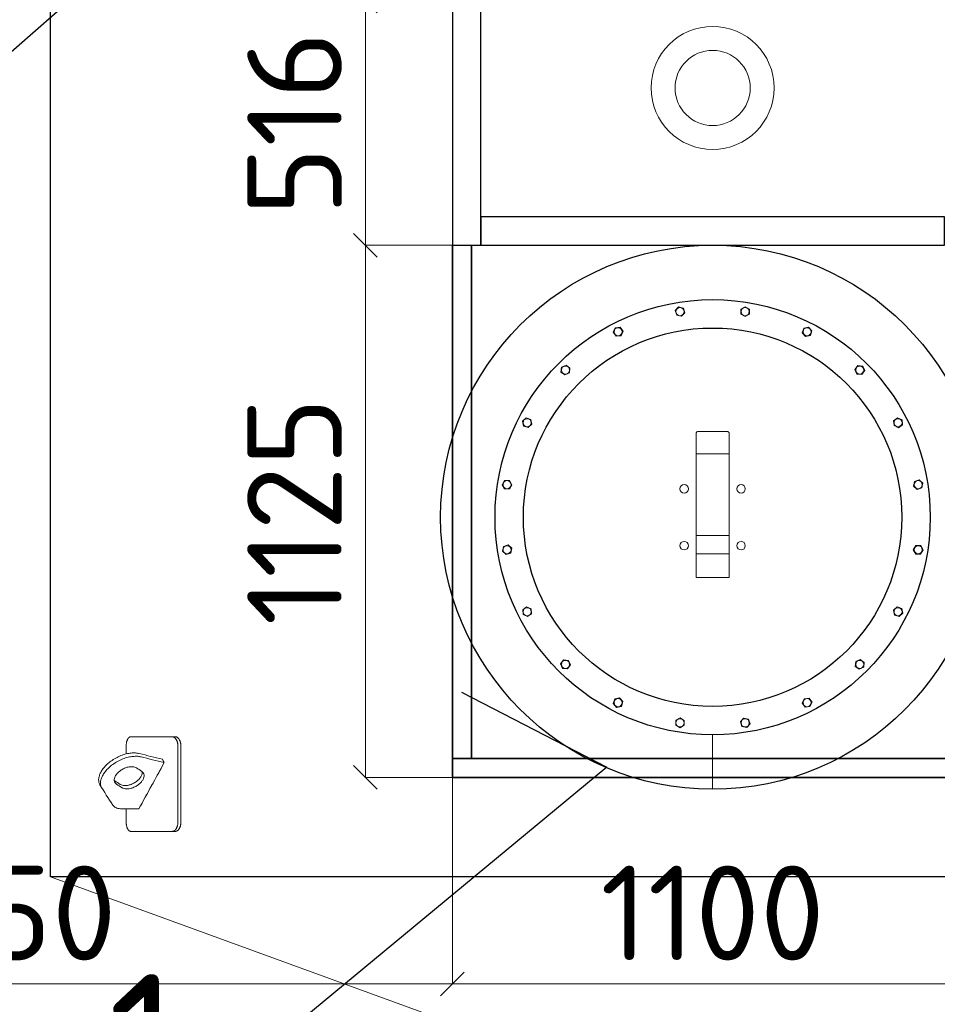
# Model space of a CAD drawing. Header units: millimetres. Extents: x -34827 to 118056, y 11959 to 116489.
# Tile 11 of 105: x -26276 to -24336, y 96156 to 98238. Entities that reach past the tile are written whole.
import ezdxf
from ezdxf import colors
from ezdxf.entities.mleader import LeaderData, LeaderLine
from ezdxf.math import Vec2, Vec3

# ---------------------------------------------------------------- set-up
doc = ezdxf.new("R2010")
doc.units = ezdxf.units.MM
doc.linetypes.add('K5LT32775', pattern=[0])
doc.layers.add('SV-DIM-MECH', color=7, linetype='Continuous')
doc.layers.add('Резервуар', color=7, linetype='Continuous')
doc.layers.add('Размеры', color=7, linetype='Continuous', lineweight=15)
doc.styles.get("Standard").update_dxf_attribs({"font": 'isocpeur.ttf'})
doc.styles.add('Геннадий 1000', font='isocpeur.ttf', dxfattribs={"height": 300})
doc.dimstyles.new('Размер 1000', dxfattribs={"dimtxt": 300, "dimasz": 50, "dimexe": 0.18, "dimexo": 0.0625, "dimgap": 50, "dimtad": 1, "dimdec": 0, "dimrnd": 1, "dimzin": 0, "dimdsep": 46, "dimtxsty": 'Standard', "dimblk": 'OBLIQUE', "dimcen": -0.09, "dimclrd": 5, "dimclre": 5, "dimclrt": 5, "dimadec": 0, "dimazin": 0, "dimtfac": 1, "dimtdec": 0, "dimtofl": 0, "dimtmove": 0, "dimatfit": 3, "dimldrblk": 'OBLIQUE', "dimfxl": 1, "dimtolj": 1, "dimtzin": 0, "dimlwd": 13, "dimlwe": 13, "dimarcsym": 0})

# ---------------------------------------------------------------- blocks, each defined once
blk = doc.blocks.new('*U81')
at = {"layer": 'Резервуар', "lineweight": 20}
blk.add_lwpolyline([(-3.2, 9.9), (7, 7.7), (10.2, -2.2), (3.2, -9.9), (-7, -7.7), (-10.2, 2.2), (-3.2, 9.9)], dxfattribs=at)
at = {"layer": 'Резервуар', "color": 5, "lineweight": 20}
blk.add_circle((0, 0), 8.55, dxfattribs=at)
blk = doc.blocks.new('*U82')
at = {"layer": 'Резервуар', "color": 0, "linetype": 'ByBlock', "lineweight": -2, "transparency": 16777216}
blk.add_blockref('*U81', (964799.1, -2833937.4), dxfattribs=at)
for p, rotation in [((964936.8, -2833937.4), 341.9999999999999), ((964668.2, -2833980), 17.99999999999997), ((965067.7, -2833980), 323.9999999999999), ((964556.9, -2834060.9), 36), ((965179.1, -2834060.9), 306), ((964475.9, -2834172.3), 54), ((965260, -2834172.3), 288), ((964433.4, -2834303.2), 72), ((965302.6, -2834303.2), 269.9999999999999), ((965302.6, -2834440.8), 251.9999999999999), ((964433.4, -2834440.8), 90), ((964475.9, -2834571.8), 108), ((965260, -2834571.8), 234), ((964556.9, -2834683.1), 126), ((965179.1, -2834683.1), 216), ((964668.2, -2834764), 144), ((965067.7, -2834764), 197.9999999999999), ((964799.1, -2834806.6), 162), ((964936.8, -2834806.6), 180)]:
    blk.add_blockref('*U81', p, dxfattribs=dict(at, rotation=rotation))
blk = doc.blocks.new('_Oblique')
at = {"color": 0, "linetype": 'ByBlock', "lineweight": -2}
blk.add_line((-0.5, -0.5), (0.5, 0.5), dxfattribs=at)
blk = doc.blocks.new('*D183')
at = {"layer": 'Defpoints', "color": 0, "transparency": 16777216}
for p in [(-27311.4, 98277.2), (-18711.4, 98277.2), (-18711.4, 95113.5)]:
    blk.add_point(p, dxfattribs=at)
at = {"layer": 'SV-DIM-MECH', "color": 5, "lineweight": 13, "transparency": 16777216}
for p, q in [((-27311.4, 98277.1), (-27311.4, 95113.4)), ((-18711.4, 98277.1), (-18711.4, 95113.4)), ((-27311.4, 95113.5), (-18711.4, 95113.5))]:
    blk.add_line(p, q, dxfattribs=at)
at = {"layer": 'SV-DIM-MECH', "color": 5, "lineweight": 13, "transparency": 16777216, "xscale": 50, "yscale": 50, "zscale": 50, "rotation": 180}
blk.add_blockref('_Oblique', (-27311.4, 95113.5), dxfattribs=at)
at = {"layer": 'SV-DIM-MECH', "color": 5, "lineweight": 13, "transparency": 16777216, "xscale": 50, "yscale": 50, "zscale": 50}
blk.add_blockref('_Oblique', (-18711.4, 95113.5), dxfattribs=at)
at = {"layer": 'SV-DIM-MECH', "color": 5, "transparency": 16777216, "insert": (-23011.4, 95273.5), "char_height": 220, "attachment_point": 5}
blk.add_mtext('\\A1;8600', dxfattribs=at)
blk = doc.blocks.new('_None')
blk = doc.blocks.new('*D246')
at = {"layer": 'Defpoints', "color": 0, "transparency": 16777216}
for p in [(-25361.4, 97761.1), (-25545.3, 96636.1), (-25361.4, 96636.1)]:
    blk.add_point(p, dxfattribs=at)
at = {"layer": 'SV-DIM-MECH', "color": 5, "lineweight": 13, "transparency": 16777216}
for p, q in [((-25361.4, 97761.1), (-25545.4, 97761.1)), ((-25545.3, 97761.1), (-25545.3, 96636.1)), ((-25361.4, 96636.1), (-25545.4, 96636.1))]:
    blk.add_line(p, q, dxfattribs=at)
at = {"layer": 'SV-DIM-MECH', "color": 5, "lineweight": 13, "transparency": 16777216, "xscale": 50, "yscale": 50, "zscale": 50}
for p, rotation in [((-25545.3, 97761.1), 90), ((-25545.3, 96636.1), 270)]:
    blk.add_blockref('_Oblique', p, dxfattribs=dict(at, rotation=rotation))
at = {"layer": 'SV-DIM-MECH', "color": 5, "transparency": 16777216, "insert": (-25695.3, 97198.6), "char_height": 200, "attachment_point": 5, "rotation": 90}
blk.add_mtext('\\A1;1125', dxfattribs=at)
blk = doc.blocks.new('*D188')
at = {"layer": 'Defpoints', "color": 0, "transparency": 16777216}
for p in [(-25361.4, 96636.1), (-24261.4, 96636.1), (-24261.4, 96199.5)]:
    blk.add_point(p, dxfattribs=at)
at = {"layer": 'SV-DIM-MECH', "color": 5, "lineweight": 13, "transparency": 16777216}
for p, q in [((-25361.4, 96636), (-25361.4, 96199.4)), ((-24261.4, 96636), (-24261.4, 96199.4)), ((-25361.4, 96199.5), (-24261.4, 96199.5))]:
    blk.add_line(p, q, dxfattribs=at)
at = {"layer": 'SV-DIM-MECH', "color": 5, "lineweight": 13, "transparency": 16777216, "xscale": 50, "yscale": 50, "zscale": 50, "rotation": 180}
blk.add_blockref('_Oblique', (-25361.4, 96199.5), dxfattribs=at)
at = {"layer": 'SV-DIM-MECH', "color": 5, "lineweight": 13, "transparency": 16777216, "xscale": 50, "yscale": 50, "zscale": 50}
blk.add_blockref('_Oblique', (-24261.4, 96199.5), dxfattribs=at)
at = {"layer": 'SV-DIM-MECH', "color": 5, "transparency": 16777216, "insert": (-24811.4, 96349.5), "char_height": 200, "attachment_point": 5}
blk.add_mtext('\\A1;1100', dxfattribs=at)
blk = doc.blocks.new('*D189')
at = {"layer": 'Defpoints', "color": 0, "transparency": 16777216}
for p in [(-27311.4, 97761.1), (-25361.4, 96636.1), (-25361.4, 96199.5)]:
    blk.add_point(p, dxfattribs=at)
at = {"layer": 'SV-DIM-MECH', "color": 5, "lineweight": 13, "transparency": 16777216}
for p, q in [((-27311.4, 97761), (-27311.4, 96199.4)), ((-25361.4, 96636), (-25361.4, 96199.4)), ((-27311.4, 96199.5), (-25361.4, 96199.5))]:
    blk.add_line(p, q, dxfattribs=at)
at = {"layer": 'SV-DIM-MECH', "color": 5, "lineweight": 13, "transparency": 16777216, "xscale": 50, "yscale": 50, "zscale": 50, "rotation": 180}
blk.add_blockref('_Oblique', (-27311.4, 96199.5), dxfattribs=at)
at = {"layer": 'SV-DIM-MECH', "color": 5, "lineweight": 13, "transparency": 16777216, "xscale": 50, "yscale": 50, "zscale": 50}
blk.add_blockref('_Oblique', (-25361.4, 96199.5), dxfattribs=at)
at = {"layer": 'SV-DIM-MECH', "color": 5, "transparency": 16777216, "insert": (-26336.4, 96349.5), "char_height": 200, "attachment_point": 5}
blk.add_mtext('\\A1;1950', dxfattribs=at)
blk = doc.blocks.new('*D204')
at = {"layer": 'Defpoints', "color": 0, "transparency": 16777216}
for p in [(-25361.4, 98277.2), (-25545.3, 97761.1), (-25361.4, 97761.1)]:
    blk.add_point(p, dxfattribs=at)
at = {"layer": 'SV-DIM-MECH', "color": 5, "lineweight": 13, "transparency": 16777216}
for p, q in [((-25361.4, 98277.2), (-25545.4, 98277.2)), ((-25545.3, 98277.2), (-25545.3, 97761.1)), ((-25361.5, 97761.1), (-25545.4, 97761.1))]:
    blk.add_line(p, q, dxfattribs=at)
at = {"layer": 'SV-DIM-MECH', "color": 5, "lineweight": 13, "transparency": 16777216, "xscale": 50, "yscale": 50, "zscale": 50}
for p, rotation in [((-25545.3, 98277.2), 90), ((-25545.3, 97761.1), 270)]:
    blk.add_blockref('_Oblique', p, dxfattribs=dict(at, rotation=rotation))
at = {"layer": 'SV-DIM-MECH', "color": 5, "transparency": 16777216, "insert": (-25695.3, 98019.1), "char_height": 200, "attachment_point": 5, "rotation": 90}
blk.add_mtext('\\A1;516', dxfattribs=at)

msp = doc.modelspace()

# ---------------------------------------------------------------- linework, layer by layer
at = {"lineweight": 35}
for p, q in [((-25361.3657, 96636.1033), (-25361.3657, 97761.1033)), ((-25321.3657, 96676.1033), (-25321.3657, 97761.1033)), ((-25361.3657, 96676.1033), (-24261.3657, 96676.1033)), ((-25361.3657, 96636.1033), (-24261.3657, 96636.1033))]:
    msp.add_line(p, q, dxfattribs=at)
at = {"layer": 'Размеры', "lineweight": 30}
for points in [[(-25361.3657, 98277.1911), (-25361.3657, 97761.1033), (-25301.3657, 97761.1033), (-25301.3657, 98277.1911)], [(-25301.3657, 97761.1033), (-24321.3657, 97761.1033), (-24321.3657, 97821.1033), (-25301.3657, 97821.1033)]]:
    msp.add_lwpolyline(points, close=True, dxfattribs=at)
at = {"layer": 'Размеры'}
for radius in [130, 79.5]:
    msp.add_circle((-24811.3657, 98093.6033), radius, dxfattribs=at)
at = {"layer": 'Резервуар', "color": 0, "linetype": 'K5LT32775', "lineweight": 20}
msp.add_line((-24811.3657, 96726.1033), (-24811.3657, 96611.1033), dxfattribs=at)
msp.add_line((-24811.3657, 96726.1033), (-24811.3657, 96611.1033), dxfattribs=at)
at = {"layer": 'Резервуар'}
msp.add_lwpolyline([(-23411.3657, 100426.1033), (-23411.3657, 96426.1033), (-26211.3657, 96426.1033), (-26211.3657, 100426.1033)], dxfattribs=at)
at = {"layer": 'Резервуар', "color": 6, "lineweight": 20}
for points in [[(-24846.3657, 97362.9947), (-24846.3657, 97357.2819), (-24846.3657, 97319.8168)], [(-24846.3657, 97108.5054), (-24846.3657, 97058.7844), (-24776.3657, 97058.7844), (-24776.3657, 97108.5054), (-24776.3657, 97147.7002)], [(-24846.3657, 97147.7002), (-24846.3657, 97108.5054), (-24776.3657, 97108.5054)]]:
    msp.add_lwpolyline(points, dxfattribs=at)
at = {"layer": 'Резервуар', "lineweight": 20}
msp.add_lwpolyline([(-26211.3657, 96426.1033), (-25114.9603, 96026.1033), (-24507.7711, 96026.1033), (-23411.3657, 96426.1033)], dxfattribs=at)
at = {"layer": 'Резервуар'}
msp.add_circle((-24811.3657, 97186.1033), 575, dxfattribs=at)
at = {"layer": 'Резервуар', "color": 6, "lineweight": 30}
for radius in [460, 400]:
    msp.add_circle((-24811.3657, 97186.1033), radius, dxfattribs=at)
at = {"layer": 'Резервуар', "color": 6, "lineweight": 20}
for centre in [(-24871.4698, 97246.2074), (-24751.2616, 97246.2074), (-24871.4698, 97125.9992), (-24751.2616, 97125.9992)]:
    msp.add_circle(centre, 9, dxfattribs=at)
msp.add_open_spline([(-24776.3657, 97319.8168), (-24799.699, 97319.8168), (-24823.0324, 97319.8168), (-24846.3657, 97319.8168), (-24846.3657, 97318.3147), (-24846.3657, 97316.8127), (-24846.3657, 97315.3107), (-24846.3657, 97259.4405), (-24846.3657, 97203.5704), (-24846.3657, 97147.7002), (-24823.0324, 97147.7002), (-24799.699, 97147.7002), (-24776.3657, 97147.7002), (-24776.3657, 97203.5704), (-24776.3657, 97259.4405), (-24776.3657, 97315.3107), (-24776.3657, 97316.8127), (-24776.3657, 97318.3147), (-24776.3657, 97319.8168), (-24776.3657, 97332.3051), (-24776.3657, 97344.7935), (-24776.3657, 97357.2819), (-24776.3657, 97359.1862), (-24776.3657, 97361.0904), (-24776.3657, 97362.9947), (-24776.422, 97363.5171), (-24776.5346, 97364.5621), (-24777.4747, 97366.0711), (-24778.9907, 97367.2463), (-24780.3107, 97367.3735), (-24780.9247, 97367.4327), (-24801.2187, 97367.4327), (-24821.5127, 97367.4327), (-24841.8067, 97367.4327), (-24842.4207, 97367.3735), (-24843.7407, 97367.2463), (-24845.2567, 97366.0711), (-24846.1969, 97364.5621), (-24846.3094, 97363.5171), (-24846.3657, 97362.9947)], degree=3, knots=[0, 0, 0, 0, 1, 1, 1, 2, 2, 2, 3, 3, 3, 4, 4, 4, 5, 5, 5, 6, 6, 6, 7, 7, 7, 8, 8, 8, 8.015570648, 8.031149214, 8.05209328, 8.070309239, 8.070309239, 8.070309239, 9.070309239, 9.070309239, 9.070309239, 9.088525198, 9.109469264, 9.125047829, 9.140618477, 9.140618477, 9.140618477, 9.140618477], dxfattribs=at)
at = {"layer": 'Резервуар', "lineweight": 20}
for points, knots in [([(-25953.7266, 96722.0133), (-25982.9351, 96722.0133), (-26012.1436, 96722.0133), (-26041.3521, 96722.0133), (-26041.7186, 96722.0133), (-26042.3972, 96721.9382), (-26043.3817, 96721.6244), (-26044.2435, 96721.1764), (-26045.0251, 96720.6185), (-26045.7213, 96719.9941), (-26046.2982, 96719.3653), (-26046.8521, 96718.6685), (-26047.4491, 96717.8098), (-26048.2036, 96716.5053), (-26048.936, 96714.9128), (-26049.5249, 96713.2977), (-26049.9777, 96711.7944), (-26050.3458, 96710.3114), (-26050.6936, 96708.5436), (-26050.9205, 96706.9537), (-26051.1211, 96704.9583), (-26051.2005, 96703.4366), (-26051.2107, 96702.2495), (-26051.2107, 96702.0133), (-26051.2107, 96696.5726), (-26051.2107, 96691.1318), (-26051.2107, 96685.6911)], [0, 0, 0, 0, 1, 1, 1, 1.070109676, 1.130029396, 1.191234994, 1.241266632, 1.289810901, 1.338315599, 1.367962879, 1.416097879, 1.480180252, 1.560174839, 1.624226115, 1.672298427, 1.728683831, 1.78293711, 1.854167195, 1.886619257, 1.977442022, 2, 2, 2, 3, 3, 3, 3]), ([(-25941.7338, 96542.0133), (-25941.7338, 96595.3466), (-25941.7338, 96648.68), (-25941.7338, 96702.0133), (-25941.7338, 96702.8524), (-25941.7953, 96704.4639), (-25942.0344, 96706.5897), (-25942.339, 96708.3225), (-25942.7102, 96709.9536), (-25943.1965, 96711.6212), (-25943.8153, 96713.2855), (-25944.4637, 96714.7143), (-25945.1348, 96715.959), (-25945.8406, 96717.0727), (-25946.6345, 96718.1392), (-25947.5125, 96719.1233), (-25948.3793, 96719.9138), (-25949.2256, 96720.5515), (-25949.9379, 96720.9899), (-25950.6618, 96721.3501), (-25951.1445, 96721.5427), (-25951.6597, 96721.7139), (-25952.125, 96721.8402), (-25952.7469, 96721.954), (-25953.2723, 96722.0048), (-25953.6073, 96722.0133), (-25953.7266, 96722.0133), (-25951.6037, 96722.0133), (-25949.4808, 96722.0133), (-25947.3579, 96722.0133), (-25946.9218, 96722.0133), (-25946.1123, 96721.9382), (-25944.9327, 96721.6244), (-25943.8957, 96721.1764), (-25942.952, 96720.6185), (-25942.1085, 96719.9941), (-25941.4076, 96719.3653), (-25940.733, 96718.6685), (-25940.0042, 96717.8098), (-25939.0804, 96716.5053), (-25938.1803, 96714.9129), (-25937.4542, 96713.2977), (-25936.8948, 96711.7944), (-25936.4393, 96710.3114), (-25936.008, 96708.5436), (-25935.7263, 96706.9537), (-25935.4869, 96705.0364), (-25935.3827, 96703.5162), (-25935.3657, 96702.3292), (-25935.3657, 96702.0133), (-25935.3657, 96648.68), (-25935.3657, 96595.3466), (-25935.3657, 96542.0133), (-25935.3657, 96541.1742), (-25935.4272, 96539.5627), (-25935.6663, 96537.4369), (-25935.9709, 96535.7041), (-25936.3421, 96534.073), (-25936.8283, 96532.4054), (-25937.4471, 96530.7411), (-25938.0956, 96529.3123), (-25938.7666, 96528.0676), (-25939.4724, 96526.9539), (-25940.2663, 96525.8874), (-25941.1442, 96524.9033), (-25942.011, 96524.1128), (-25942.8572, 96523.4751), (-25943.5695, 96523.0367), (-25944.2933, 96522.6765), (-25944.776, 96522.4838), (-25945.2912, 96522.3127), (-25945.7564, 96522.1863), (-25946.3783, 96522.0725), (-25946.9036, 96522.0218), (-25947.2385, 96522.0133), (-25947.3579, 96522.0133), (-25949.4808, 96522.0133), (-25951.6037, 96522.0133), (-25953.7266, 96522.0133), (-25953.2905, 96522.0133), (-25952.4809, 96522.0884), (-25951.3012, 96522.4022), (-25950.2642, 96522.8501), (-25949.3204, 96523.4081), (-25948.4768, 96524.0325), (-25947.7759, 96524.6613), (-25947.1012, 96525.3581), (-25946.3724, 96526.2168), (-25945.4485, 96527.5213), (-25944.5484, 96529.1137), (-25943.8224, 96530.7289), (-25943.2629, 96532.2322), (-25942.8074, 96533.7152), (-25942.3762, 96535.483), (-25942.0944, 96537.0729), (-25941.855, 96538.9902), (-25941.7508, 96540.5103), (-25941.7338, 96541.6974), (-25941.7338, 96542.0133)], [0, 0, 0, 0, 1, 1, 1, 1.080128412, 1.153904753, 1.206147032, 1.252313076, 1.32023682, 1.382728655, 1.438760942, 1.490849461, 1.54211593, 1.593097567, 1.652841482, 1.71027634, 1.750312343, 1.800935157, 1.83142901, 1.870864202, 1.880287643, 1.915806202, 1.946869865, 1.981143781, 2, 2, 2, 3, 3, 3, 3.070109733, 3.130030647, 3.19123557, 3.241266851, 3.28981091, 3.33831552, 3.367962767, 3.416097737, 3.48018008, 3.560174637, 3.62422589, 3.672298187, 3.728683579, 3.782936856, 3.854166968, 3.88661906, 3.969832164, 4, 4, 4, 5, 5, 5, 5.080128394, 5.153904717, 5.206146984, 5.252313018, 5.320236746, 5.382728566, 5.438760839, 5.490849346, 5.542115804, 5.593097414, 5.652841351, 5.710276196, 5.750312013, 5.800934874, 5.831428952, 5.870863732, 5.880286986, 5.915805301, 5.946869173, 5.981143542, 6, 6, 6, 7, 7, 7, 7.070109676, 7.130029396, 7.191234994, 7.241266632, 7.289810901, 7.338315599, 7.367962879, 7.416097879, 7.480180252, 7.560174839, 7.624226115, 7.672298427, 7.728683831, 7.78293711, 7.854167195, 7.886619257, 7.969832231, 8, 8, 8, 8]), ([(-25970.7397, 96667.373), (-25972.0299, 96669.73), (-25973.32, 96672.087), (-25974.6102, 96674.444), (-25990.9095, 96678.4785), (-26007.2087, 96682.513), (-26023.5079, 96686.5475), (-26024.7029, 96686.8063), (-26028.7097, 96687.6743), (-26036.154, 96688.0369), (-26046.0495, 96687.0476), (-26056.8506, 96684.353), (-26067.941, 96679.9669), (-26078.5235, 96674.1279), (-26087.8851, 96667.3096), (-26095.6196, 96660.0049), (-26101.6125, 96652.5832), (-26105.8885, 96645.2869), (-26108.5321, 96638.2641), (-26109.5556, 96631.6536), (-26109.1421, 96625.475), (-26107.5582, 96621.8946), (-26106.787, 96620.1514), (-26097.6844, 96605.9802), (-26088.5818, 96591.809), (-26079.4792, 96577.6378), (-26078.1908, 96576.1408), (-26075.8422, 96573.4119), (-26069.2791, 96570.2467), (-26064.0761, 96569.8535), (-26060.4921, 96569.5825), (-26048.4176, 96569.5825), (-26036.3431, 96569.5825), (-26024.2686, 96569.5825), (-26006.4256, 96602.1794), (-25988.5826, 96634.7762), (-25970.7397, 96667.373), (-25987.0389, 96671.4075), (-26003.3381, 96675.4419), (-26019.6373, 96679.4764), (-26020.8323, 96679.7353), (-26024.8391, 96680.6033), (-26032.2835, 96680.9659), (-26042.179, 96679.9765), (-26052.98, 96677.2819), (-26064.0704, 96672.8958), (-26074.6529, 96667.0568), (-26084.0145, 96660.2385), (-26091.749, 96652.9338), (-26097.7419, 96645.5121), (-26102.0179, 96638.2158), (-26104.6615, 96631.1931), (-26105.685, 96624.5826), (-26105.3456, 96619.5099), (-26104.471, 96616.8572), (-26104.1872, 96616.104)], [0, 0, 0, 0, 1, 1, 1, 2, 2, 2, 2.036658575, 2.122919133, 2.22207377, 2.334181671, 2.455718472, 2.578885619, 2.695792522, 2.802239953, 2.897153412, 2.980999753, 3.054971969, 3.12077204, 3.180650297, 3.237462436, 3.237462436, 3.237462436, 4.237462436, 4.237462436, 4.237462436, 4.296097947, 4.344350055, 4.451166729, 4.451166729, 4.451166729, 5.451166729, 5.451166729, 5.451166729, 6.451166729, 6.451166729, 6.451166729, 7.451166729, 7.451166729, 7.451166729, 7.487825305, 7.574085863, 7.6732405, 7.7853484, 7.906885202, 8.030052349, 8.146959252, 8.253406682, 8.348320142, 8.432166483, 8.506138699, 8.571938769, 8.631817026, 8.65596226, 8.65596226, 8.65596226, 8.65596226]), ([(-26097.9521, 96657.0133), (-26099.2557, 96655.4509), (-26102.1865, 96651.6037), (-26105.8885, 96645.2869), (-26108.5321, 96638.2641), (-26109.5556, 96631.6536), (-26109.1421, 96625.475), (-26107.5582, 96621.8946), (-26106.787, 96620.1514), (-26097.6844, 96605.9802), (-26088.5818, 96591.809), (-26079.4792, 96577.6378), (-26078.1908, 96576.1408), (-26075.8423, 96573.4119), (-26069.2791, 96570.2467), (-26064.0761, 96569.8535), (-26060.4921, 96569.5825), (-26048.4176, 96569.5825), (-26036.3431, 96569.5825), (-26024.2686, 96569.5825), (-26008.3159, 96598.7261), (-25992.3631, 96627.8697), (-25976.4104, 96657.0133)], [2.836165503, 2.836165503, 2.836165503, 2.836165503, 2.897153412, 2.980999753, 3.054971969, 3.12077204, 3.180650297, 3.237462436, 3.237462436, 3.237462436, 4.237462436, 4.237462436, 4.237462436, 4.296097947, 4.344350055, 4.451166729, 4.451166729, 4.451166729, 5.451166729, 5.451166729, 5.451166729, 6.34522909, 6.34522909, 6.34522909, 6.34522909]), ([(-26087.3384, 96657.0133), (-26088.9, 96655.5687), (-26092.6457, 96651.8234), (-26097.7419, 96645.5121), (-26102.0179, 96638.2158), (-26104.6615, 96631.1931), (-26105.685, 96624.5826), (-26105.3456, 96619.5099), (-26104.471, 96616.8572), (-26104.1872, 96616.104)], [8.1896333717, 8.1896333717, 8.1896333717, 8.1896333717, 8.2534066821, 8.3483201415, 8.4321664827, 8.5061386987, 8.5719387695, 8.6318170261, 8.6559622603, 8.6559622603, 8.6559622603, 8.6559622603]), ([(-26018.0845, 96648.7547), (-26016.9866, 96647.8843), (-26014.5357, 96645.9412), (-26012.9684, 96641.3594), (-26013.4006, 96636.4104), (-26015.3703, 96631.461), (-26018.9553, 96626.3329), (-26024.199, 96621.2749), (-26030.9257, 96616.7693), (-26038.4956, 96613.445), (-26046.0013, 96611.6918), (-26052.5463, 96611.6279), (-26057.1764, 96612.6627), (-26059.329, 96613.8888), (-26059.9765, 96614.2575), (-26063.8206, 96616.7332), (-26067.6646, 96619.2088), (-26071.5087, 96621.6845), (-26072.6066, 96622.5549), (-26075.0576, 96624.498), (-26076.6248, 96629.0798), (-26076.1926, 96634.0288), (-26074.2229, 96638.9782), (-26070.638, 96644.106), (-26065.3938, 96649.1654), (-26058.6697, 96653.6648), (-26051.0896, 96657.0132), (-26043.6423, 96658.6825), (-26036.2585, 96659.0116), (-26031.9329, 96657.1686), (-26029.6167, 96656.1816), (-26025.7726, 96653.706), (-26021.9286, 96651.2303), (-26018.0845, 96648.7547)], [0, 0, 0, 0, 0.041440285, 0.092509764, 0.136737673, 0.188598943, 0.250358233, 0.323169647, 0.405938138, 0.491962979, 0.569936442, 0.635369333, 0.68721333, 0.709517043, 0.709517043, 0.709517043, 1.709517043, 1.709517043, 1.709517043, 1.750957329, 1.802026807, 1.846254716, 1.898115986, 1.959875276, 2.03268669, 2.115455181, 2.201480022, 2.279453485, 2.344107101, 2.41863584, 2.41863584, 2.41863584, 3.41863584, 3.41863584, 3.41863584, 3.41863584]), ([(-26018.0845, 96648.7547), (-26016.9866, 96647.8843), (-26014.5357, 96645.9412), (-26012.9684, 96641.3594), (-26013.4006, 96636.4104), (-26015.3702, 96631.461), (-26018.9553, 96626.3329), (-26024.199, 96621.2749), (-26030.9257, 96616.7693), (-26038.4956, 96613.445), (-26046.0013, 96611.6918), (-26052.5463, 96611.6279), (-26057.1764, 96612.6627), (-26059.329, 96613.8888), (-26059.9765, 96614.2575), (-26063.8206, 96616.7332), (-26067.6646, 96619.2088), (-26071.5087, 96621.6845), (-26072.6066, 96622.5549), (-26075.0576, 96624.498), (-26076.6248, 96629.0798), (-26076.1926, 96634.0288), (-26074.2229, 96638.9782), (-26070.638, 96644.106), (-26065.3937, 96649.1654), (-26058.6697, 96653.6648), (-26051.0895, 96657.0132), (-26043.6423, 96658.6825), (-26036.2585, 96659.0116), (-26031.9329, 96657.1686), (-26029.6167, 96656.1816), (-26025.7726, 96653.706), (-26021.9286, 96651.2303), (-26018.0845, 96648.7547)], [0, 0, 0, 0, 0.041440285, 0.092509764, 0.136737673, 0.188598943, 0.250358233, 0.323169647, 0.405938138, 0.491962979, 0.569936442, 0.635369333, 0.68721333, 0.709517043, 0.709517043, 0.709517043, 1.709517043, 1.709517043, 1.709517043, 1.750957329, 1.802026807, 1.846254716, 1.898115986, 1.959875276, 2.03268669, 2.115455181, 2.201480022, 2.279453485, 2.344107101, 2.41863584, 2.41863584, 2.41863584, 3.41863584, 3.41863584, 3.41863584, 3.41863584]), ([(-26017.1333, 96647.9894), (-26017.0016, 96646.5739), (-26017.297, 96643.4166), (-26019.2409, 96638.5321), (-26022.8259, 96633.404), (-26028.0696, 96628.346), (-26034.7963, 96623.8403), (-26042.3662, 96620.5161), (-26049.8719, 96618.7629), (-26056.4169, 96618.699), (-26061.047, 96619.7338), (-26063.1996, 96620.9598), (-26063.8471, 96621.3286), (-26067.6912, 96623.8043), (-26071.5352, 96626.2799), (-26075.3793, 96628.7556), (-26075.6933, 96628.9797), (-26076.0074, 96629.2039), (-26076.3214, 96629.4281)], [0, 0, 0, 0, 0.042158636, 0.094019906, 0.155779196, 0.22859061, 0.311359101, 0.397383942, 0.475357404, 0.540790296, 0.592634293, 0.614938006, 0.614938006, 0.614938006, 1.614938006, 1.614938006, 1.614938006, 2.614938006, 2.614938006, 2.614938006, 2.614938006]), ([(-26017.1333, 96647.9894), (-26017.0016, 96646.5739), (-26017.297, 96643.4166), (-26019.2408, 96638.5321), (-26022.8259, 96633.404), (-26028.0696, 96628.346), (-26034.7962, 96623.8403), (-26042.3662, 96620.5161), (-26049.8719, 96618.7629), (-26056.4169, 96618.699), (-26061.0469, 96619.7338), (-26063.1996, 96620.9598), (-26063.8471, 96621.3286), (-26067.6912, 96623.8043), (-26071.5352, 96626.2799), (-26075.3793, 96628.7556), (-26075.6933, 96628.9797), (-26076.0073, 96629.2039), (-26076.3214, 96629.4281)], [0, 0, 0, 0, 0.042158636, 0.094019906, 0.155779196, 0.22859061, 0.311359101, 0.397383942, 0.475357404, 0.540790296, 0.592634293, 0.614938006, 0.614938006, 0.614938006, 1.614938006, 1.614938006, 1.614938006, 2.614938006, 2.614938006, 2.614938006, 2.614938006]), ([(-25935.3657, 96657.0133), (-25935.3657, 96618.68), (-25935.3657, 96580.3466), (-25935.3657, 96542.0133), (-25935.3657, 96541.1742), (-25935.4272, 96539.5627), (-25935.6663, 96537.4369), (-25935.9709, 96535.7041), (-25936.3421, 96534.073), (-25936.8283, 96532.4054), (-25937.4471, 96530.7411), (-25938.0956, 96529.3123), (-25938.7667, 96528.0676), (-25939.4724, 96526.9539), (-25940.2663, 96525.8874), (-25941.1442, 96524.9033), (-25942.011, 96524.1128), (-25942.8573, 96523.4751), (-25943.5695, 96523.0367), (-25944.2933, 96522.6765), (-25944.776, 96522.4838), (-25945.2912, 96522.3127), (-25945.7564, 96522.1863), (-25946.3783, 96522.0725), (-25946.9036, 96522.0218), (-25947.2386, 96522.0133), (-25947.3579, 96522.0133), (-25949.4808, 96522.0133), (-25951.6037, 96522.0133), (-25953.7266, 96522.0133), (-25953.2905, 96522.0133), (-25952.4809, 96522.0884), (-25951.3012, 96522.4022), (-25950.2642, 96522.8501), (-25949.3204, 96523.4081), (-25948.4768, 96524.0325), (-25947.7759, 96524.6613), (-25947.1013, 96525.3581), (-25946.3724, 96526.2168), (-25945.4485, 96527.5213), (-25944.5484, 96529.1137), (-25943.8224, 96530.7289), (-25943.2629, 96532.2322), (-25942.8074, 96533.7152), (-25942.3762, 96535.483), (-25942.0944, 96537.0729), (-25941.855, 96538.9902), (-25941.7508, 96540.5103), (-25941.7338, 96541.6974), (-25941.7338, 96542.0133)], [4.28125, 4.28125, 4.28125, 4.28125, 5, 5, 5, 5.080128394, 5.153904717, 5.206146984, 5.252313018, 5.320236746, 5.382728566, 5.438760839, 5.490849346, 5.542115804, 5.593097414, 5.652841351, 5.710276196, 5.750312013, 5.800934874, 5.831428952, 5.870863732, 5.880286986, 5.915805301, 5.946869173, 5.981143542, 6, 6, 6, 7, 7, 7, 7.070109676, 7.130029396, 7.191234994, 7.241266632, 7.289810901, 7.338315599, 7.367962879, 7.416097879, 7.480180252, 7.560174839, 7.624226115, 7.672298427, 7.728683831, 7.78293711, 7.854167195, 7.886619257, 7.969832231, 8, 8, 8, 8]), ([(-26051.2107, 96569.5825), (-26051.2107, 96560.3928), (-26051.2107, 96551.203), (-26051.2107, 96542.0133), (-26051.2107, 96541.0695), (-26051.1551, 96539.458), (-26050.9546, 96537.3362), (-26050.6901, 96535.4679), (-26050.3227, 96533.5728), (-26049.8531, 96531.7699), (-26049.3376, 96530.1898), (-26048.8279, 96528.8854), (-26048.2688, 96527.6794), (-26047.6872, 96526.613), (-26046.9916, 96525.5304), (-26046.2877, 96524.6339), (-26045.4051, 96523.7188), (-26044.6635, 96523.1264), (-26043.9131, 96522.6765), (-26043.5117, 96522.4838), (-26043.0824, 96522.3127), (-26042.6942, 96522.1864), (-26042.1412, 96522.0654), (-26041.7003, 96522.0189), (-26041.4185, 96522.0133), (-26041.3521, 96522.0133), (-26012.1436, 96522.0133), (-25982.9351, 96522.0133), (-25953.7266, 96522.0133)], [0, 0, 0, 0, 1, 1, 1, 1.090129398, 1.153904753, 1.206147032, 1.27577862, 1.348381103, 1.400985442, 1.457045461, 1.507643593, 1.559393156, 1.609163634, 1.677663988, 1.720267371, 1.800935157, 1.83142901, 1.870864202, 1.880287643, 1.915806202, 1.946869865, 1.987516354, 2, 2, 2, 3, 3, 3, 3]), ([(-26051.2107, 96569.5825), (-26051.2107, 96560.3928), (-26051.2107, 96551.203), (-26051.2107, 96542.0133), (-26051.2107, 96541.0695), (-26051.1551, 96539.458), (-26050.9546, 96537.3362), (-26050.6901, 96535.4679), (-26050.3227, 96533.5728), (-26049.8531, 96531.7699), (-26049.3376, 96530.1898), (-26048.8278, 96528.8854), (-26048.2688, 96527.6794), (-26047.6872, 96526.613), (-26046.9916, 96525.5304), (-26046.2877, 96524.6339), (-26045.4051, 96523.7188), (-26044.6635, 96523.1264), (-26043.9131, 96522.6765), (-26043.5116, 96522.4838), (-26043.0824, 96522.3127), (-26042.6942, 96522.1864), (-26042.1412, 96522.0654), (-26041.7003, 96522.0189), (-26041.4185, 96522.0133), (-26041.3521, 96522.0133), (-26012.1436, 96522.0133), (-25982.9351, 96522.0133), (-25953.7266, 96522.0133)], [0, 0, 0, 0, 1, 1, 1, 1.090129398, 1.153904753, 1.206147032, 1.27577862, 1.348381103, 1.400985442, 1.457045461, 1.507643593, 1.559393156, 1.609163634, 1.677663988, 1.720267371, 1.800935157, 1.83142901, 1.870864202, 1.880287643, 1.915806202, 1.946869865, 1.987516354, 2, 2, 2, 3, 3, 3, 3])]:
    msp.add_open_spline(points, degree=3, knots=knots, dxfattribs=at)
msp.add_open_spline([(-25941.7338, 96542.0133), (-25941.7338, 96580.3466), (-25941.7338, 96618.68), (-25941.7338, 96657.0133)], degree=3, dxfattribs=at)

# ---------------------------------------------------------------- block references
at = {"layer": 'Резервуар', "color": 6, "lineweight": 20}
msp.add_blockref('*U82', (-989679.346, 2931558.11), dxfattribs=at)

# ---------------------------------------------------------------- dimensions: what is measured, and where the dimension line sits
at = {"layer": 'SV-DIM-MECH'}
for base, p1, p2, picture, middle in [((-25545.2652, 97761.1033), (-25361.3657, 98277.1911), (-25361.4282, 97761.1033), '*D204', (-25695.2652, 98019.1472)), ((-25545.2652, 96636.1033), (-25361.3657, 97761.1033), (-25361.3657, 96636.1033), '*D246', (-25695.2652, 97198.6033))]:
    dim = msp.add_linear_dim(base=base, p1=p1, p2=p2, angle=90, dimstyle='Размер 1000', override={"dimtxt": 200}, dxfattribs=at)
    dim.commit()
    dim.dimension.update_dxf_attribs({"geometry": picture, "text_midpoint": middle})
for base, p1, p2, override, picture, middle in [((-18711.3657, 95113.5382), (-27311.3657, 98277.1911), (-18711.3657, 98277.1911), {"dimtxt": 220}, '*D183', (-23011.3657, 95273.5382)), ((-25361.3657, 96199.5482), (-27311.3657, 97761.1033), (-25361.3657, 96636.1033), {"dimtxt": 200}, '*D189', (-26336.3657, 96349.5482)), ((-24261.3657, 96199.5482), (-25361.3657, 96636.1033), (-24261.3657, 96636.1033), {"dimtxt": 200}, '*D188', (-24811.3657, 96349.5482))]:
    dim = msp.add_linear_dim(base=base, p1=p1, p2=p2, dimstyle='Размер 1000', override=override, dxfattribs=at)
    dim.commit()
    dim.dimension.update_dxf_attribs({"geometry": picture, "text_midpoint": middle})

# ---------------------------------------------------------------- leaders
ml = msp.add_multileader_mtext('Standard')
ml.set_content('3', color=256, style='Геннадий 1000')
ml.set_leader_properties(color=5)
ml.set_arrow_properties(name='NONE')
ml.build(insert=Vec2(0, 0))
ml.multileader.update_dxf_attribs({"text_left_attachment_type": 6, "text_right_attachment_type": 6, "dogleg_length": 0.05, "arrow_head_size": 100})
ctx = ml.context
ctx.base_point, ctx.char_height, ctx.arrow_head_size, ctx.landing_gap_size, ctx.plane_origin = Vec3(-26998.3469, 97684.7908), 300, 100, 0, Vec3(-27309.3531, 97252.077)
ctx.left_attachment, ctx.right_attachment = 6, 6
notes = []
notes.append((ctx, [(1, (1, 1, 0), (-26848.2969, 97684.7908), (-1, 0), 0.05, [(0, [(-26479.4916, 98304.543), (-26018.7134, 98410.721)], 0, [])])]))
ctx.mtext.insert, ctx.mtext.flow_direction = Vec3(-26998.3469, 98044.7908), 5
ml = msp.add_multileader_mtext('Standard')
ml.set_content('1', color=256, style='Геннадий 1000')
ml.set_leader_properties(color=5)
ml.set_arrow_properties(name='NONE')
ml.build(insert=Vec2(0, 0))
ml.multileader.update_dxf_attribs({"text_left_attachment_type": 6, "text_right_attachment_type": 6, "dogleg_length": 0.05, "arrow_head_size": 100})
ctx = ml.context
ctx.base_point, ctx.char_height, ctx.arrow_head_size, ctx.landing_gap_size, ctx.plane_origin = Vec3(-26089.2786, 95860.134), 300, 100, 0, Vec3(-26460.2848, 95427.4202)
ctx.left_attachment, ctx.right_attachment = 6, 6
notes.append((ctx, [(1, (1, 1, 0), (-25999.2286, 95860.134), (-1, 0), 0.05, [(0, [(-25342.5098, 96816.5884), (-25034.7379, 96657.725)], 0, [])])]))
ctx.mtext.insert, ctx.mtext.flow_direction = Vec3(-26089.2786, 96220.134), 5
for ctx, leaders in notes:
    for number, flags, end, landing, length, lines in leaders:
        leader = LeaderData()
        leader.index, (leader.has_last_leader_line, leader.has_dogleg_vector, leader.attachment_direction) = number, flags
        leader.last_leader_point, leader.dogleg_vector, leader.dogleg_length = Vec3(end), Vec3(landing), length
        for number, points, colour, breaks in lines:
            line = LeaderLine()
            line.index, line.vertices, line.color, line.breaks = number, Vec3.list(points), colors.encode_raw_color(colour), breaks
            leader.lines.append(line)
        ctx.leaders.append(leader)

doc.saveas('drawing.dxf')
